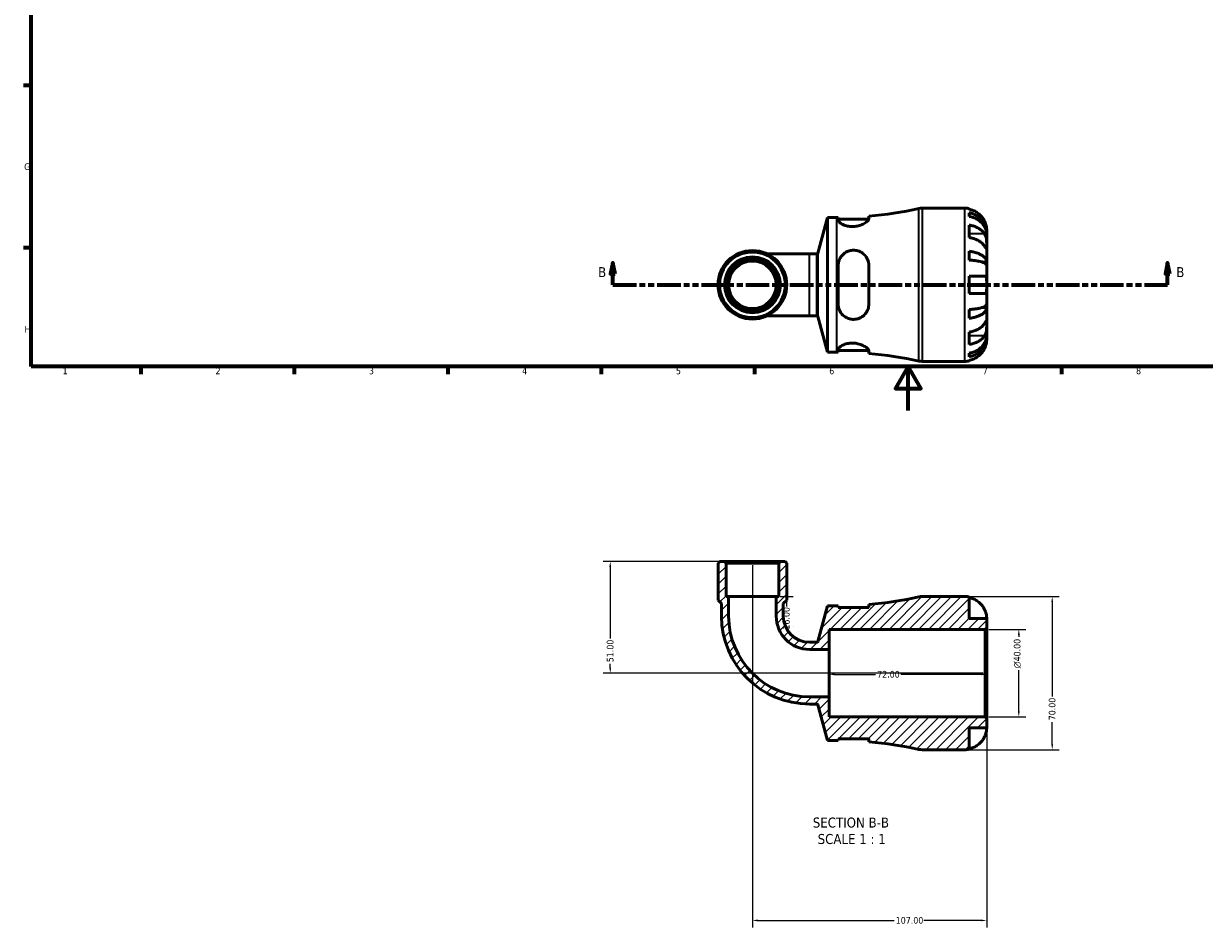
# Model space of a CAD drawing. Header units: millimetres. Extents: x 0 to 902, y -236 to 598.
# Tile 1 of 4: x 17 to 556, y -236 to 177. Entities that reach past the tile are written whole.
import ezdxf

# ---------------------------------------------------------------- set-up
doc = ezdxf.new("R2010")
doc.units = ezdxf.units.MM
doc.linetypes.add('DOUBLE_DASH_CHAIN', pattern=[1.2403, 0.6614, -0.0827, 0.1654, -0.0827, 0.1654, -0.0827])
for name, color, linetype, lineweight in [('Border (ANSI)', 7, 'Continuous', 70), ('Dimension (ANSI)', 7, 'Continuous', 25), ('Hatch (ANSI)', 7, 'Continuous', 18), ('Section Line (ANSI)', 7, 'DOUBLE_DASH_CHAIN', 70), ('Symbol (ANSI)', 7, 'Continuous', 25), ('Visible (ANSI)', 7, 'Continuous', 50), ('Visible Narrow (ANSI)', 7, 'Continuous', 35)]:
    doc.layers.add(name, color=color, linetype=linetype, lineweight=lineweight)
doc.styles.add('Label Text (ANSI)', font='tahoma.ttf')
doc.styles.add('Note Text (ANSI)', font='tahoma.ttf')
doc.dimstyles.new('Default - mm (ANSI)', dxfattribs={"dimtxt": 3.048, "dimasz": 2.5, "dimexe": 3.175, "dimexo": 1.6002, "dimgap": 0.8, "dimtad": 0, "dimtoh": 1, "dimrnd": 1e-08, "dimzin": 4, "dimdsep": 46, "dimtxsty": 'Note Text (ANSI)', "dimcen": 0.09, "dimdle": 10, "dimclrd": 256, "dimclre": 256, "dimclrt": 256, "dimadec": 1, "dimazin": 1, "dimtfac": 1, "dimtofl": 0, "dimtmove": 0, "dimatfit": 3, "dimfxl": 1, "dimtolj": 1, "dimtzin": 4, "dimlwd": -1, "dimlwe": -1, "dimarcsym": 0})

# ---------------------------------------------------------------- blocks, each defined once
blk = doc.blocks.new('Borders Default Border')
at = {"layer": 'Border (ANSI)'}
for p, q in [((20, 148.5), (16.55, 148.5)), ((20, 74.25), (16.55, 74.25)), ((70.08, 20), (70.08, 16.55)), ((140.17, 20), (140.17, 16.55)), ((210.25, 20), (210.25, 16.55)), ((280.33, 20), (280.33, 16.55)), ((350.42, 20), (350.42, 16.55)), ((490.58, 20), (490.58, 16.55))]:
    blk.add_line(p, q, dxfattribs=at)
at = {"layer": 'Border (ANSI)', "flags": 128}
for points in [[(20, 20), (20, 574), (821, 574), (821, 20), (20, 20)], [(420.5, 0), (420.5, 20), (414.73, 10), (426.27, 10), (420.5, 20)]]:
    blk.add_lwpolyline(points, dxfattribs=at)
at = {"layer": 'Border (ANSI)', "char_height": 3.05, "attachment_point": 7, "style": 'Note Text (ANSI)'}
for s, insert in [('G', (16.81, 109.79)), ('H', (16.97, 35.6)), ('1', (34.35, 16.55)), ('2', (104.2, 16.55)), ('3', (174.26, 16.49)), ('4', (244.23, 16.55)), ('5', (314.48, 16.49)), ('6', (384.49, 16.49)), ('7', (454.6, 16.55)), ('8', (524.63, 16.48))]:
    blk.add_mtext(s, dxfattribs=dict(at, insert=insert))
blk = doc.blocks.new('2dTransSection0')
at = {"layer": 'Section Line (ANSI)', "linetype": 'Continuous'}
for p, q in [((285.65, 67.4), (284.65, 62.4)), ((285.65, 62.4), (285.65, 67.4)), ((286.65, 62.4), (285.65, 67.4)), ((539.03, 67.4), (538.03, 62.4)), ((539.03, 62.4), (539.03, 67.4)), ((540.03, 62.4), (539.03, 67.4)), ((284.65, 62.4), (286.65, 62.4)), ((285.65, 57.4), (285.65, 62.4)), ((538.03, 62.4), (540.03, 62.4)), ((539.03, 57.4), (539.03, 62.4)), ((285.65, 57.4), (296.28, 57.4)), ((528.4, 57.4), (539.03, 57.4))]:
    blk.add_line(p, q, dxfattribs=at)
at = {"layer": 'Section Line (ANSI)', "linetype": 'DOUBLE_DASH_CHAIN', "ltscale": 16.309778}
blk.add_line((285.65, 57.4), (539.03, 57.4), dxfattribs=at)
at = {"layer": 'Section Line (ANSI)', "linetype": 'Continuous', "flags": 128}
for points in [[(286.65, 62.4), (285.65, 67.4), (284.65, 62.4), (286.65, 62.4)], [(540.03, 62.4), (539.03, 67.4), (538.03, 62.4), (540.03, 62.4)]]:
    blk.add_lwpolyline(points, dxfattribs=at)
at = {"layer": 'Section Line (ANSI)'}
for points in [[(286.65, 62.4), (285.65, 67.4), (284.65, 62.4), (286.65, 62.4)], [(540.03, 62.4), (539.03, 67.4), (538.03, 62.4), (540.03, 62.4)]]:
    blk.add_solid(points, dxfattribs=at)
at = {"layer": 'Section Line (ANSI)', "char_height": 4.57, "attachment_point": 7, "style": 'Label Text (ANSI)'}
for insert in [(278.91, 60.9), (542.99, 60.9)]:
    blk.add_mtext('B', dxfattribs=dict(at, insert=insert))
blk = doc.blocks.new('*D7')
at = {"layer": 'Defpoints', "color": 0, "transparency": 16777216}
for p in [(455.71, -100.04), (471.07, -100.04), (455.71, -140.04)]:
    blk.add_point(p, dxfattribs=at)
at = {"layer": 'Dimension (ANSI)', "transparency": 16777216}
for p, q in [((457.31, -100.04), (474.25, -100.04)), ((471.07, -102.54), (471.07, -103.49)), ((471.07, -137.54), (471.07, -118.63)), ((457.31, -140.04), (474.25, -140.04))]:
    blk.add_line(p, q, dxfattribs=at)
for points in [[(470.66, -102.54), (471.49, -102.54), (471.07, -100.04)], [(470.66, -137.54), (471.49, -137.54), (471.07, -140.04)]]:
    blk.add_solid(points, dxfattribs=at)
at = {"layer": 'Dimension (ANSI)', "transparency": 16777216, "insert": (468.78, -117.83), "char_height": 3.048, "attachment_point": 1, "rotation": 90, "style": 'Note Text (ANSI)'}
blk.add_mtext('\\A1;\\fAIGDT|b0|i0;\\H3.0480;\\ln\\fTahoma|b0|i0;\\H3.0480;40.00', dxfattribs=at)
blk = doc.blocks.new('*D8')
at = {"layer": 'Defpoints', "color": 0, "transparency": 16777216}
for p in [(384.41, -120.04), (384.41, -120.61), (456.41, -120.04)]:
    blk.add_point(p, dxfattribs=at)
at = {"layer": 'Dimension (ANSI)', "transparency": 16777216}
for p, q in [((386.91, -120.61), (405.58, -120.61)), ((453.91, -120.61), (417.23, -120.61))]:
    blk.add_line(p, q, dxfattribs=at)
for points in [[(386.91, -120.2), (386.91, -121.03), (384.41, -120.61)], [(453.91, -120.2), (453.91, -121.03), (456.41, -120.61)]]:
    blk.add_solid(points, dxfattribs=at)
at = {"layer": 'Dimension (ANSI)', "transparency": 16777216, "insert": (406.38, -119.03), "char_height": 3.048, "attachment_point": 1, "style": 'Note Text (ANSI)'}
blk.add_mtext('\\A1;72.00', dxfattribs=at)
blk = doc.blocks.new('*D9')
at = {"layer": 'Defpoints', "color": 0, "transparency": 16777216}
for p in [(336.65, -69.04), (284.47, -120.04), (456.41, -120.04)]:
    blk.add_point(p, dxfattribs=at)
at = {"layer": 'Dimension (ANSI)', "transparency": 16777216}
for p, q in [((335.05, -69.04), (281.3, -69.04)), ((284.47, -71.54), (284.47, -104.25)), ((284.47, -117.54), (284.47, -115.84)), ((454.8, -120.04), (281.3, -120.04))]:
    blk.add_line(p, q, dxfattribs=at)
for points in [[(284.06, -71.54), (284.89, -71.54), (284.47, -69.04)], [(284.06, -117.54), (284.89, -117.54), (284.47, -120.04)]]:
    blk.add_solid(points, dxfattribs=at)
at = {"layer": 'Dimension (ANSI)', "transparency": 16777216, "insert": (282.89, -115.04), "char_height": 3.048, "attachment_point": 1, "rotation": 90, "style": 'Note Text (ANSI)'}
blk.add_mtext('\\A1;51.00', dxfattribs=at)
blk = doc.blocks.new('*D10')
at = {"layer": 'Defpoints', "color": 0, "transparency": 16777216}
for p in [(349.41, -69.04), (456.41, -140.74), (456.41, -233.04)]:
    blk.add_point(p, dxfattribs=at)
at = {"layer": 'Dimension (ANSI)', "transparency": 16777216}
for p, q in [((349.41, -70.65), (349.41, -236.22)), ((456.41, -142.35), (456.41, -236.22)), ((351.91, -233.04), (414.07, -233.04)), ((453.91, -233.04), (427.74, -233.04))]:
    blk.add_line(p, q, dxfattribs=at)
for points in [[(351.91, -232.63), (351.91, -233.46), (349.41, -233.04)], [(453.91, -232.63), (453.91, -233.46), (456.41, -233.04)]]:
    blk.add_solid(points, dxfattribs=at)
at = {"layer": 'Dimension (ANSI)', "transparency": 16777216, "insert": (414.87, -231.46), "char_height": 3.048, "attachment_point": 1, "style": 'Note Text (ANSI)'}
blk.add_mtext('\\A1;107.00', dxfattribs=at)
blk = doc.blocks.new('*D11')
at = {"layer": 'Defpoints', "color": 0, "transparency": 16777216}
for p in [(349.41, -69.04), (360.26, -85.04), (364.92, -85.04)]:
    blk.add_point(p, dxfattribs=at)
at = {"layer": 'Dimension (ANSI)', "transparency": 16777216}
for p, q in [((364.92, -71.54), (364.92, -82.54)), ((361.86, -85.04), (368.09, -85.04)), ((364.92, -85.04), (364.92, -89.56))]:
    blk.add_line(p, q, dxfattribs=at)
for points in [[(364.5, -71.54), (365.34, -71.54), (364.92, -69.04)], [(364.5, -82.54), (365.34, -82.54), (364.92, -85.04)]]:
    blk.add_solid(points, dxfattribs=at)
at = {"layer": 'Dimension (ANSI)', "transparency": 16777216, "insert": (363.33, -100.15), "char_height": 3.048, "attachment_point": 1, "rotation": 90, "style": 'Note Text (ANSI)'}
blk.add_mtext('\\A1;16.00', dxfattribs=at)
blk = doc.blocks.new('*D12')
at = {"layer": 'Defpoints', "color": 0, "transparency": 16777216}
for p in [(446.41, -85.04), (446.41, -155.04), (486.33, -155.04)]:
    blk.add_point(p, dxfattribs=at)
at = {"layer": 'Dimension (ANSI)', "transparency": 16777216}
for p, q in [((448.01, -85.04), (489.51, -85.04)), ((486.33, -87.54), (486.33, -130.72)), ((486.33, -152.54), (486.33, -142.37)), ((448.01, -155.04), (489.51, -155.04))]:
    blk.add_line(p, q, dxfattribs=at)
for points in [[(485.92, -87.54), (486.75, -87.54), (486.33, -85.04)], [(485.92, -152.54), (486.75, -152.54), (486.33, -155.04)]]:
    blk.add_solid(points, dxfattribs=at)
at = {"layer": 'Dimension (ANSI)', "transparency": 16777216, "insert": (484.75, -141.57), "char_height": 3.048, "attachment_point": 1, "rotation": 90, "style": 'Note Text (ANSI)'}
blk.add_mtext('\\A1;70.00', dxfattribs=at)

msp = doc.modelspace()

# ---------------------------------------------------------------- hatches: boundary and pattern name
at = {"layer": 'Hatch (ANSI)'}
h = msp.add_hatch(dxfattribs=at)
h.set_pattern_fill('ANSI31', color=256, scale=25.4, style=0)
h.set_pattern_definition([(45, (0, 0), (-2.245064, 2.245064), [])])
edge = h.paths.add_edge_path()
edge.add_line((388.585, -150.045), (402.585, -150.045))
edge.add_line((402.585, -150.045), (402.585, -151.452))
edge.add_ellipse((388.005, -326.3), major_axis=(14.58, 174.849), ratio=1, start_angle=352.44922, end_angle=360, ccw=False)
edge.add_ellipse((426.928, -148.045), major_axis=(-1.493, -6.839), ratio=1, start_angle=0, end_angle=12.31744)
edge.add_line((426.928, -155.045), (446.405, -155.045))
edge.add_ellipse((446.405, -145.045), major_axis=(0, -10), ratio=1, start_angle=0, end_angle=11.53696)
edge.add_line((448.405, -154.843), (448.405, -145.045))
edge.add_line((448.405, -145.045), (456.405, -145.045))
edge.add_line((456.405, -145.045), (456.405, -140.745))
edge.add_line((456.405, -140.745), (455.705, -140.045))
edge.add_line((455.705, -140.045), (384.405, -140.045))
edge.add_line((384.405, -140.045), (384.405, -130.898))
edge.add_line((384.405, -130.898), (375.477, -130.898))
edge.add_ellipse((375.477, -93.973), major_axis=(0, -36.925), ratio=1, start_angle=270, end_angle=360, ccw=False)
edge.add_line((338.552, -93.973), (338.552, -85.045))
edge.add_line((338.552, -85.045), (337.347, -85.045))
edge.add_line((337.347, -85.045), (337.347, -69.745))
edge.add_line((337.347, -69.745), (336.647, -69.045))
edge.add_line((336.647, -69.045), (334.429, -69.045))
edge.add_line((334.429, -69.045), (333.729, -69.745))
edge.add_line((333.729, -69.745), (333.729, -86.645))
edge.add_line((333.729, -86.645), (335.297, -88.213))
edge.add_line((335.297, -88.213), (335.297, -93.973))
edge.add_ellipse((375.477, -93.973), major_axis=(-40.18, 0), ratio=1, start_angle=0, end_angle=90)
edge.add_line((375.477, -134.153), (378.783, -134.153))
edge.add_ellipse((378.783, -134.713), major_axis=(0, 0.56), ratio=1, start_angle=285, end_angle=360, ccw=False)
edge.add_line((379.324, -134.568), (383.685, -150.845))
edge.add_line((383.685, -150.845), (388.005, -150.845))
edge.add_ellipse((388.005, -326.3), major_axis=(0, 175.455), ratio=1, start_angle=359.8106, end_angle=360, ccw=False)
edge.add_line((388.585, -150.846), (388.585, -150.045))
edge = h.paths.add_edge_path()
edge.add_line((402.585, -90.045), (388.585, -90.045))
edge.add_line((388.585, -90.045), (388.585, -89.244))
edge.add_ellipse((388.005, 86.211), major_axis=(0.58, -175.454), ratio=1, start_angle=359.8106, end_angle=360, ccw=False)
edge.add_line((388.005, -89.245), (383.685, -89.245))
edge.add_line((383.685, -89.245), (379.324, -105.521))
edge.add_ellipse((378.783, -105.376), major_axis=(0.541, -0.145), ratio=1, start_angle=285, end_angle=360, ccw=False)
edge.add_line((378.783, -105.936), (375.477, -105.936))
edge.add_ellipse((375.477, -93.973), major_axis=(0, -11.964), ratio=1, start_angle=270, end_angle=360, ccw=False)
edge.add_line((363.514, -93.973), (363.514, -88.213))
edge.add_line((363.514, -88.213), (365.081, -86.645))
edge.add_line((365.081, -86.645), (365.081, -69.745))
edge.add_line((365.081, -69.745), (364.381, -69.045))
edge.add_line((364.381, -69.045), (362.164, -69.045))
edge.add_line((362.164, -69.045), (361.464, -69.745))
edge.add_line((361.464, -69.745), (361.464, -85.045))
edge.add_line((361.464, -85.045), (360.258, -85.045))
edge.add_line((360.258, -85.045), (360.258, -93.973))
edge.add_ellipse((375.477, -93.973), major_axis=(-15.219, 0), ratio=1, start_angle=0, end_angle=90)
edge.add_line((375.477, -109.192), (384.405, -109.192))
edge.add_line((384.405, -109.192), (384.405, -100.045))
edge.add_line((384.405, -100.045), (455.705, -100.045))
edge.add_line((455.705, -100.045), (456.405, -99.345))
edge.add_line((456.405, -99.345), (456.405, -95.045))
edge.add_line((456.405, -95.045), (448.405, -95.045))
edge.add_line((448.405, -95.045), (448.405, -85.247))
edge.add_ellipse((446.405, -95.045), major_axis=(2, 9.798), ratio=1, start_angle=0, end_angle=11.53696)
edge.add_line((446.405, -85.045), (426.928, -85.045))
edge.add_ellipse((426.928, -92.045), major_axis=(0, 7), ratio=1, start_angle=0, end_angle=12.31744)
edge.add_ellipse((388.005, 86.211), major_axis=(37.43, -171.417), ratio=1, start_angle=352.44922, end_angle=360, ccw=False)
edge.add_line((402.585, -88.638), (402.585, -90.045))

# ---------------------------------------------------------------- linework, layer by layer
at = {"layer": 'Visible (ANSI)'}
for p, q in [((426.928, 92.401), (446.405, 92.401)), ((448.405, 92.199), (448.405, 91.968)), ((379.324, 71.924), (383.685, 88.201)), ((383.685, 26.601), (383.685, 88.201)), ((383.685, 88.201), (388.005, 88.201)), ((388.585, 88.202), (388.585, 86.918)), ((388.585, 87.401), (402.568, 87.401)), ((402.585, 87.55), (402.585, 88.808)), ((448.405, 90.318), (448.405, 88.657)), ((448.405, 84.672), (448.405, 79.015)), ((456.405, 80.792), (456.405, 82.401)), ((456.405, 80.792), (456.38, 80.792)), ((456.405, 80.18), (456.405, 80.792)), ((456.405, 75.079), (456.405, 80.18)), ((375.477, 71.509), (356.238, 71.509)), ((375.477, 71.509), (378.783, 71.509)), ((448.405, 72.696), (448.405, 68.687)), ((456.405, 67.702), (456.405, 75.079)), ((388.585, 66.201), (388.585, 48.601)), ((402.585, 48.601), (402.585, 66.201)), ((456.405, 67.702), (454.496, 67.702)), ((456.405, 66.224), (456.405, 67.702)), ((456.405, 57.401), (456.405, 66.224)), ((448.405, 61.401), (448.405, 53.401)), ((456.405, 48.578), (456.405, 57.401)), ((456.405, 47.1), (456.405, 48.578)), ((356.238, 43.293), (375.477, 43.293)), ((375.477, 43.293), (378.783, 43.293)), ((448.405, 46.114), (448.405, 42.106)), ((456.405, 47.1), (454.496, 47.1)), ((456.405, 39.723), (456.405, 47.1)), ((379.324, 42.877), (383.685, 26.601)), ((456.405, 34.622), (456.405, 39.723)), ((448.405, 35.787), (448.405, 30.13)), ((456.405, 34.01), (456.38, 34.01)), ((456.405, 34.01), (456.405, 34.622)), ((456.405, 32.401), (456.405, 34.01)), ((388.585, 27.884), (388.585, 26.6)), ((388.585, 27.401), (402.568, 27.401)), ((402.585, 25.994), (402.585, 27.252)), ((383.685, 26.601), (388.005, 26.601)), ((426.928, 22.401), (446.405, 22.401)), ((448.405, 26.145), (448.405, 24.484)), ((448.405, 22.834), (448.405, 22.603)), ((334.429, -69.045), (333.729, -69.745)), ((333.729, -69.745), (333.729, -86.645)), ((336.647, -69.045), (334.429, -69.045)), ((337.347, -69.745), (336.647, -69.045)), ((362.164, -69.045), (336.647, -69.045)), ((337.347, -85.045), (337.347, -69.745)), ((337.347, -69.745), (361.464, -69.745)), ((362.164, -69.045), (361.464, -69.745)), ((361.464, -69.745), (361.464, -85.045)), ((364.381, -69.045), (362.164, -69.045)), ((365.081, -69.745), (364.381, -69.045)), ((365.081, -86.645), (365.081, -69.745)), ((338.552, -85.045), (337.347, -85.045)), ((338.552, -93.973), (338.552, -85.045)), ((360.258, -85.045), (338.552, -85.045)), ((361.464, -85.045), (360.258, -85.045)), ((360.258, -85.045), (360.258, -93.973)), ((446.405, -85.045), (426.928, -85.045)), ((448.405, -95.045), (448.405, -85.247)), ((333.729, -86.645), (335.297, -88.213)), ((335.297, -88.213), (335.297, -93.973)), ((363.514, -88.213), (365.081, -86.645)), ((363.514, -93.973), (363.514, -88.213)), ((383.685, -89.245), (379.324, -105.521)), ((388.005, -89.245), (383.685, -89.245)), ((388.585, -90.045), (388.585, -89.244)), ((402.585, -90.045), (388.585, -90.045)), ((402.585, -88.638), (402.585, -90.045)), ((456.405, -95.045), (448.405, -95.045)), ((456.405, -99.345), (456.405, -95.045)), ((384.405, -109.192), (384.405, -100.045)), ((384.405, -100.045), (455.705, -100.045)), ((455.705, -100.045), (456.405, -99.345)), ((455.705, -100.045), (455.705, -140.045)), ((456.405, -140.745), (456.405, -99.345)), ((378.783, -105.936), (375.477, -105.936)), ((375.477, -109.192), (384.405, -109.192)), ((384.405, -130.898), (384.405, -109.192)), ((384.405, -130.898), (375.477, -130.898)), ((375.477, -134.153), (378.783, -134.153)), ((379.324, -134.568), (383.685, -150.845)), ((384.405, -140.045), (384.405, -130.898)), ((455.705, -140.045), (384.405, -140.045)), ((456.405, -140.745), (455.705, -140.045)), ((448.405, -154.843), (448.405, -145.045)), ((448.405, -145.045), (456.405, -145.045)), ((456.405, -145.045), (456.405, -140.745)), ((383.685, -150.845), (388.005, -150.845)), ((388.585, -150.045), (402.585, -150.045)), ((388.585, -150.846), (388.585, -150.045)), ((402.585, -150.045), (402.585, -151.452)), ((426.928, -155.045), (446.405, -155.045))]:
    msp.add_line(p, q, dxfattribs=at)
for radius in [15.676, 14.976, 12.758, 12.059, 10.853]:
    msp.add_circle((349.405, 57.401), radius, dxfattribs=at)
for centre, radius, start, end in [((388.005, 263.656), 175.455, 274.76666, 282.31744), ((426.928, 85.401), 7, 90, 102.31744), ((446.405, 82.401), 10, 78.46304, 90), ((388.005, 263.656), 175.455, 270, 270.1894), ((378.783, 72.069), 0.56, 270, 345), ((378.783, 42.733), 0.56, 15, 90), ((388.005, -148.854), 175.455, 89.8106, 90), ((388.005, -148.854), 175.455, 77.68256, 85.23334), ((426.928, 29.401), 7, 257.68256, 270), ((446.405, 32.401), 10, 270, 281.53696), ((388.005, 86.211), 175.455, 274.76666, 282.31744), ((426.928, -92.045), 7, 90, 102.31744), ((446.405, -95.045), 10, 78.46304, 90), ((388.005, 86.211), 175.455, 270, 270.1894), ((375.477, -93.973), 40.18, 180, 270), ((375.477, -93.973), 36.925, 180, 270), ((375.477, -93.973), 15.219, 180, 270), ((375.477, -93.973), 11.964, 180, 270), ((378.783, -105.376), 0.56, 270, 345), ((378.783, -134.713), 0.56, 15, 90), ((388.005, -326.3), 175.455, 89.8106, 90), ((388.005, -326.3), 175.455, 77.68256, 85.23334), ((426.928, -148.045), 7, 257.68256, 270), ((446.405, -145.045), 10, 270, 281.53696)]:
    msp.add_arc(centre, radius, start, end, dxfattribs=at)
for points, knots in [([(455.445, 86.401), (455.24, 86.839), (454.992, 87.284), (454.336, 88.27), (453.902, 88.794), (453.028, 89.672), (452.509, 90.107), (451.39, 90.857), (450.791, 91.173), (449.668, 91.64), (449.044, 91.837), (448.405, 91.968)], [4.90264375, 4.90264375, 4.90264375, 4.90264375, 5.04224508, 5.04224508, 5.22854914, 5.22854914, 5.41380406, 5.41380406, 5.59905898, 5.59905898, 5.77859995, 5.77859995, 5.77859995, 5.77859995]), ([(402.585, 87.55), (402.585, 87.44), (402.555, 87.32), (402.364, 86.911), (402.093, 86.593), (401.262, 85.891), (400.668, 85.503), (399.292, 84.833), (398.53, 84.546), (397.067, 84.187), (396.408, 84.082), (395.102, 83.998), (394.474, 84.013), (393.135, 84.16), (392.452, 84.311), (391.042, 84.762), (390.369, 85.086), (389.295, 85.776), (388.91, 86.143), (388.631, 86.632), (388.585, 86.781), (388.585, 86.918)], [-2.4465207, -2.4465207, -2.4465207, -2.4465207, -2.3280071, -2.3280071, -2.0681704, -2.0681704, -1.7728696, -1.7728696, -1.5020221, -1.5020221, -1.298599, -1.298599, -1.1081368, -1.1081368, -0.8804626, -0.8804626, -0.5878316, -0.5878316, -0.2799184, -0.2799184, -0.1348881, -0.1348881, -0.1348881, -0.1348881]), ([(448.405, 90.318), (449.046, 90.191), (449.673, 89.999), (450.797, 89.548), (451.396, 89.243), (452.515, 88.518), (453.034, 88.098), (453.908, 87.251), (454.342, 86.746), (455.09, 85.659), (455.405, 85.076), (455.878, 83.967), (456.081, 83.337), (456.344, 82.051), (456.405, 81.394), (456.405, 80.792)], [0.1897184, 0.1897184, 0.1897184, 0.1897184, 0.3698032, 0.3698032, 0.5549844, 0.5549844, 0.7401655, 0.7401655, 0.9258164, 0.9258164, 1.1114673, 1.1114673, 1.2978252, 1.2978252, 1.484183, 1.484183, 1.484183, 1.484183]), ([(456.405, 80.18), (456.405, 80.715), (456.344, 81.3), (456.081, 82.445), (455.878, 83.005), (455.405, 83.993), (455.09, 84.511), (454.342, 85.478), (453.908, 85.928), (453.034, 86.682), (452.515, 87.056), (451.396, 87.701), (450.797, 87.972), (449.673, 88.374), (449.046, 88.544), (448.405, 88.657)], [4.4593823, 4.4593823, 4.4593823, 4.4593823, 4.6457401, 4.6457401, 4.832098, 4.832098, 5.0177489, 5.0177489, 5.2033998, 5.2033998, 5.388581, 5.388581, 5.5737621, 5.5737621, 5.753847, 5.753847, 5.753847, 5.753847]), ([(456.405, 82.401), (456.405, 82.401), (456.405, 82.444), (456.402, 82.621), (456.399, 82.763), (456.367, 83.211), (456.329, 83.555), (456.199, 84.231), (456.13, 84.523), (455.973, 85.062), (455.895, 85.3), (455.715, 85.786), (455.613, 86.034), (455.483, 86.319), (455.465, 86.36), (455.445, 86.401)], [-2.77804136, -2.77804136, -2.77804136, -2.77804136, -2.67672151, -2.67672151, -2.56558131, -2.56558131, -2.40960112, -2.40960112, -2.30519389, -2.30519389, -2.22617552, -2.22617552, -2.14450488, -2.14450488, -2.1308178, -2.1308178, -2.1308178, -2.1308178]), ([(448.405, 84.672), (449.044, 84.579), (449.668, 84.44), (450.791, 84.11), (451.39, 83.887), (452.509, 83.356), (453.028, 83.049), (453.902, 82.428), (454.336, 82.057), (454.992, 81.36), (455.24, 81.045), (455.445, 80.735)], [0.18972425, 0.18972425, 0.18972425, 0.18972425, 0.36926522, 0.36926522, 0.55452014, 0.55452014, 0.73977506, 0.73977506, 0.92607912, 0.92607912, 1.06568045, 1.06568045, 1.06568045, 1.06568045]), ([(455.445, 75.079), (455.24, 75.389), (454.992, 75.703), (454.336, 76.401), (453.902, 76.771), (453.028, 77.392), (452.509, 77.699), (451.39, 78.23), (450.791, 78.453), (449.668, 78.783), (449.044, 78.922), (448.405, 79.015)], [4.90264375, 4.90264375, 4.90264375, 4.90264375, 5.04224508, 5.04224508, 5.22854914, 5.22854914, 5.41380406, 5.41380406, 5.59905898, 5.59905898, 5.77859995, 5.77859995, 5.77859995, 5.77859995]), ([(455.445, 80.735), (455.504, 80.648), (455.56, 80.555), (455.721, 80.261), (455.818, 80.046), (455.994, 79.572), (456.07, 79.312), (456.222, 78.657), (456.283, 78.256), (456.373, 77.348), (456.391, 76.851), (456.407, 75.897), (456.405, 75.453), (456.405, 75.079)], [-0.64434498, -0.64434498, -0.64434498, -0.64434498, -0.60308586, -0.60308586, -0.52007987, -0.52007987, -0.43273909, -0.43273909, -0.31000661, -0.31000661, -0.15868997, -0.15868997, 0, 0, 0, 0]), ([(388.585, 66.201), (388.585, 66.559), (388.612, 66.914), (388.794, 68.096), (389.069, 68.89), (389.897, 70.371), (390.46, 71.05), (391.757, 72.116), (392.466, 72.522), (393.851, 73.013), (394.489, 73.145), (395.784, 73.228), (396.422, 73.18), (397.82, 72.882), (398.547, 72.589), (400.044, 71.686), (400.76, 71.012), (401.852, 69.457), (402.237, 68.581), (402.534, 67.173), (402.585, 66.689), (402.585, 66.201)], [-2.429906, -2.429906, -2.429906, -2.429906, -2.317535, -2.317535, -2.0520296, -2.0520296, -1.7742187, -1.7742187, -1.5229028, -1.5229028, -1.3264162, -1.3264162, -1.1326069, -1.1326069, -0.8897659, -0.8897659, -0.5772604, -0.5772604, -0.2725661, -0.2725661, -0.1192135, -0.1192135, -0.1192135, -0.1192135]), ([(448.405, 72.696), (449.046, 72.629), (449.673, 72.529), (450.797, 72.292), (451.396, 72.132), (452.515, 71.752), (453.034, 71.532), (453.908, 71.088), (454.342, 70.823), (455.09, 70.253), (455.405, 69.948), (455.878, 69.366), (456.081, 69.036), (456.344, 68.362), (456.405, 68.018), (456.405, 67.702)], [0.1897184, 0.1897184, 0.1897184, 0.1897184, 0.3698032, 0.3698032, 0.5549844, 0.5549844, 0.7401655, 0.7401655, 0.9258164, 0.9258164, 1.1114673, 1.1114673, 1.2978252, 1.2978252, 1.484183, 1.484183, 1.484183, 1.484183]), ([(456.405, 75.079), (456.405, 74.869), (456.405, 74.684), (456.404, 74.357), (456.401, 74.22), (456.383, 73.979), (456.363, 73.908), (456.276, 73.906), (456.212, 73.968), (456.056, 74.171), (455.979, 74.28), (455.801, 74.542), (455.702, 74.691), (455.545, 74.928), (455.496, 75.002), (455.445, 75.079)], [0, 0, 0, 0, 0.08884908, 0.08884908, 0.18379648, 0.18379648, 0.31419699, 0.31419699, 0.43784665, 0.43784665, 0.52411276, 0.52411276, 0.60765264, 0.60765264, 0.6434969, 0.6434969, 0.6434969, 0.6434969]), ([(456.405, 66.224), (456.405, 66.38), (456.344, 66.549), (456.081, 66.882), (455.878, 67.045), (455.405, 67.332), (455.09, 67.483), (454.342, 67.764), (453.908, 67.894), (453.034, 68.113), (452.515, 68.222), (451.396, 68.41), (450.797, 68.488), (449.673, 68.605), (449.046, 68.655), (448.405, 68.687)], [4.4593823, 4.4593823, 4.4593823, 4.4593823, 4.6457401, 4.6457401, 4.832098, 4.832098, 5.0177489, 5.0177489, 5.2033998, 5.2033998, 5.388581, 5.388581, 5.5737621, 5.5737621, 5.753847, 5.753847, 5.753847, 5.753847]), ([(448.405, 61.401), (449.044, 61.401), (449.668, 61.401), (450.791, 61.401), (451.39, 61.401), (452.509, 61.401), (453.028, 61.401), (453.902, 61.401), (454.336, 61.401), (454.992, 61.401), (455.24, 61.401), (455.445, 61.401)], [0.18972425, 0.18972425, 0.18972425, 0.18972425, 0.36926522, 0.36926522, 0.55452014, 0.55452014, 0.73977506, 0.73977506, 0.92607912, 0.92607912, 1.06568045, 1.06568045, 1.06568045, 1.06568045]), ([(455.445, 61.401), (455.538, 61.401), (455.626, 61.386), (455.781, 61.327), (455.85, 61.285), (455.99, 61.159), (456.057, 61.068), (456.215, 60.756), (456.282, 60.493), (456.373, 59.817), (456.391, 59.399), (456.407, 58.453), (456.405, 57.93), (456.405, 57.401)], [-0.64798358, -0.64798358, -0.64798358, -0.64798358, -0.58129223, -0.58129223, -0.51957432, -0.51957432, -0.44316993, -0.44316993, -0.3085364, -0.3085364, -0.15881239, -0.15881239, 0, 0, 0, 0]), ([(456.405, 57.401), (456.405, 57.025), (456.406, 56.651), (456.401, 55.882), (456.395, 55.494), (456.352, 54.805), (456.317, 54.507), (456.205, 54.037), (456.134, 53.859), (455.983, 53.638), (455.917, 53.57), (455.776, 53.472), (455.703, 53.44), (455.567, 53.408), (455.507, 53.401), (455.445, 53.401)], [0, 0, 0, 0, 0.11274969, 0.11274969, 0.24046199, 0.24046199, 0.3630761, 0.3630761, 0.46982648, 0.46982648, 0.53680834, 0.53680834, 0.59738122, 0.59738122, 0.64072731, 0.64072731, 0.64072731, 0.64072731]), ([(402.585, 48.601), (402.585, 48.223), (402.555, 47.849), (402.364, 46.671), (402.093, 45.902), (401.262, 44.406), (400.668, 43.701), (399.292, 42.603), (398.53, 42.191), (397.067, 41.728), (396.408, 41.617), (395.102, 41.589), (394.474, 41.661), (393.135, 42.001), (392.452, 42.299), (391.042, 43.193), (390.369, 43.843), (389.295, 45.382), (388.91, 46.28), (388.631, 47.682), (388.585, 48.14), (388.585, 48.601)], [-2.4465207, -2.4465207, -2.4465207, -2.4465207, -2.3280071, -2.3280071, -2.0681704, -2.0681704, -1.7728696, -1.7728696, -1.5020221, -1.5020221, -1.298599, -1.298599, -1.1081368, -1.1081368, -0.8804626, -0.8804626, -0.5878316, -0.5878316, -0.2799184, -0.2799184, -0.1348881, -0.1348881, -0.1348881, -0.1348881]), ([(455.445, 53.401), (455.24, 53.401), (454.992, 53.401), (454.336, 53.401), (453.902, 53.401), (453.028, 53.401), (452.509, 53.401), (451.39, 53.401), (450.791, 53.401), (449.668, 53.401), (449.044, 53.401), (448.405, 53.401)], [4.90264375, 4.90264375, 4.90264375, 4.90264375, 5.04224508, 5.04224508, 5.22854914, 5.22854914, 5.41380406, 5.41380406, 5.59905898, 5.59905898, 5.77859995, 5.77859995, 5.77859995, 5.77859995]), ([(448.405, 46.114), (449.046, 46.147), (449.673, 46.197), (450.797, 46.314), (451.396, 46.392), (452.515, 46.58), (453.034, 46.689), (453.908, 46.908), (454.342, 47.038), (455.09, 47.319), (455.405, 47.47), (455.878, 47.757), (456.081, 47.92), (456.344, 48.252), (456.405, 48.422), (456.405, 48.578)], [0.1897184, 0.1897184, 0.1897184, 0.1897184, 0.3698032, 0.3698032, 0.5549844, 0.5549844, 0.7401655, 0.7401655, 0.9258164, 0.9258164, 1.1114673, 1.1114673, 1.2978252, 1.2978252, 1.484183, 1.484183, 1.484183, 1.484183]), ([(456.405, 47.1), (456.405, 46.784), (456.344, 46.44), (456.081, 45.766), (455.878, 45.435), (455.405, 44.854), (455.09, 44.549), (454.342, 43.979), (453.908, 43.714), (453.034, 43.27), (452.515, 43.05), (451.396, 42.669), (450.797, 42.51), (449.673, 42.273), (449.046, 42.173), (448.405, 42.106)], [4.4593823, 4.4593823, 4.4593823, 4.4593823, 4.6457401, 4.6457401, 4.832098, 4.832098, 5.0177489, 5.0177489, 5.2033998, 5.2033998, 5.388581, 5.388581, 5.5737621, 5.5737621, 5.753847, 5.753847, 5.753847, 5.753847]), ([(448.405, 35.787), (449.044, 35.879), (449.668, 36.019), (450.791, 36.349), (451.39, 36.572), (452.509, 37.103), (453.028, 37.41), (453.902, 38.031), (454.336, 38.401), (454.992, 39.099), (455.24, 39.413), (455.445, 39.723)], [0.18972425, 0.18972425, 0.18972425, 0.18972425, 0.36926522, 0.36926522, 0.55452014, 0.55452014, 0.73977506, 0.73977506, 0.92607912, 0.92607912, 1.06568045, 1.06568045, 1.06568045, 1.06568045]), ([(455.445, 39.723), (455.504, 39.811), (455.56, 39.896), (455.721, 40.139), (455.818, 40.285), (455.994, 40.543), (456.07, 40.651), (456.222, 40.844), (456.283, 40.9), (456.373, 40.887), (456.391, 40.786), (456.407, 40.393), (456.405, 40.097), (456.405, 39.723)], [-0.64434498, -0.64434498, -0.64434498, -0.64434498, -0.60308586, -0.60308586, -0.52007987, -0.52007987, -0.43273909, -0.43273909, -0.31000661, -0.31000661, -0.15868997, -0.15868997, 0, 0, 0, 0]), ([(456.405, 39.723), (456.405, 39.514), (456.405, 39.282), (456.404, 38.764), (456.401, 38.477), (456.383, 37.767), (456.363, 37.336), (456.276, 36.494), (456.212, 36.091), (456.056, 35.44), (455.979, 35.185), (455.801, 34.716), (455.702, 34.502), (455.545, 34.223), (455.496, 34.143), (455.445, 34.066)], [0, 0, 0, 0, 0.08884908, 0.08884908, 0.18379648, 0.18379648, 0.31419699, 0.31419699, 0.43784665, 0.43784665, 0.52411276, 0.52411276, 0.60765264, 0.60765264, 0.6434969, 0.6434969, 0.6434969, 0.6434969]), ([(448.405, 26.145), (449.046, 26.258), (449.673, 26.428), (450.797, 26.83), (451.396, 27.101), (452.515, 27.746), (453.034, 28.12), (453.908, 28.874), (454.342, 29.324), (455.09, 30.291), (455.405, 30.809), (455.878, 31.797), (456.081, 32.357), (456.344, 33.502), (456.405, 34.087), (456.405, 34.622)], [0.1897184, 0.1897184, 0.1897184, 0.1897184, 0.3698032, 0.3698032, 0.5549844, 0.5549844, 0.7401655, 0.7401655, 0.9258164, 0.9258164, 1.1114673, 1.1114673, 1.2978252, 1.2978252, 1.484183, 1.484183, 1.484183, 1.484183]), ([(455.445, 34.066), (455.24, 33.756), (454.992, 33.442), (454.336, 32.744), (453.902, 32.374), (453.028, 31.753), (452.509, 31.446), (451.39, 30.915), (450.791, 30.692), (449.668, 30.362), (449.044, 30.223), (448.405, 30.13)], [4.90264375, 4.90264375, 4.90264375, 4.90264375, 5.04224508, 5.04224508, 5.22854914, 5.22854914, 5.41380406, 5.41380406, 5.59905898, 5.59905898, 5.77859995, 5.77859995, 5.77859995, 5.77859995]), ([(456.405, 34.01), (456.405, 33.408), (456.344, 32.751), (456.081, 31.465), (455.878, 30.835), (455.405, 29.726), (455.09, 29.143), (454.342, 28.056), (453.908, 27.551), (453.034, 26.704), (452.515, 26.284), (451.396, 25.559), (450.797, 25.254), (449.673, 24.803), (449.046, 24.611), (448.405, 24.484)], [4.4593823, 4.4593823, 4.4593823, 4.4593823, 4.6457401, 4.6457401, 4.832098, 4.832098, 5.0177489, 5.0177489, 5.2033998, 5.2033998, 5.388581, 5.388581, 5.5737621, 5.5737621, 5.753847, 5.753847, 5.753847, 5.753847]), ([(455.445, 28.401), (455.514, 28.548), (455.58, 28.695), (455.74, 29.081), (455.83, 29.318), (455.996, 29.809), (456.069, 30.06), (456.221, 30.658), (456.283, 30.987), (456.373, 31.622), (456.391, 31.9), (456.407, 32.296), (456.405, 32.401), (456.405, 32.401)], [-0.64008532, -0.64008532, -0.64008532, -0.64008532, -0.59222185, -0.59222185, -0.51595037, -0.51595037, -0.43235608, -0.43235608, -0.30863031, -0.30863031, -0.15844955, -0.15844955, 0, 0, 0, 0]), ([(388.585, 27.884), (388.585, 27.99), (388.612, 28.104), (388.794, 28.502), (389.069, 28.81), (389.897, 29.442), (390.46, 29.766), (391.757, 30.293), (392.466, 30.503), (393.851, 30.738), (394.489, 30.791), (395.784, 30.779), (396.422, 30.715), (397.82, 30.458), (398.547, 30.24), (400.044, 29.644), (400.76, 29.242), (401.852, 28.453), (402.237, 28.065), (402.534, 27.553), (402.585, 27.395), (402.585, 27.252)], [-2.429906, -2.429906, -2.429906, -2.429906, -2.317535, -2.317535, -2.0520296, -2.0520296, -1.7742187, -1.7742187, -1.5229028, -1.5229028, -1.3264162, -1.3264162, -1.1326069, -1.1326069, -0.8897659, -0.8897659, -0.5772604, -0.5772604, -0.2725661, -0.2725661, -0.1192135, -0.1192135, -0.1192135, -0.1192135]), ([(448.405, 22.834), (449.044, 22.965), (449.668, 23.162), (450.791, 23.629), (451.39, 23.944), (452.509, 24.695), (453.028, 25.13), (453.902, 26.007), (454.336, 26.531), (454.992, 27.518), (455.24, 27.963), (455.445, 28.401)], [0.18972425, 0.18972425, 0.18972425, 0.18972425, 0.36926522, 0.36926522, 0.55452014, 0.55452014, 0.73977506, 0.73977506, 0.92607912, 0.92607912, 1.06568045, 1.06568045, 1.06568045, 1.06568045]), ([(448.405, -85.478), (449.044, -85.609), (449.668, -85.806), (450.791, -86.273), (451.39, -86.588), (452.509, -87.339), (453.028, -87.774), (453.902, -88.651), (454.336, -89.175), (454.992, -90.162), (455.24, -90.607), (455.445, -91.045)], [0.18972425, 0.18972425, 0.18972425, 0.18972425, 0.36926522, 0.36926522, 0.55452014, 0.55452014, 0.73977506, 0.73977506, 0.92607912, 0.92607912, 1.06568045, 1.06568045, 1.06568045, 1.06568045]), ([(455.445, -91.045), (455.538, -91.243), (455.626, -91.445), (455.781, -91.834), (455.85, -92.021), (455.99, -92.436), (456.057, -92.662), (456.215, -93.266), (456.282, -93.621), (456.373, -94.271), (456.391, -94.546), (456.407, -94.94), (456.405, -95.045), (456.405, -95.045)], [-0.64798358, -0.64798358, -0.64798358, -0.64798358, -0.58129223, -0.58129223, -0.51957432, -0.51957432, -0.44316993, -0.44316993, -0.3085364, -0.3085364, -0.15881239, -0.15881239, 0, 0, 0, 0]), ([(456.405, -145.045), (456.405, -145.045), (456.405, -145.088), (456.402, -145.265), (456.399, -145.407), (456.367, -145.855), (456.329, -146.199), (456.199, -146.875), (456.13, -147.167), (455.973, -147.706), (455.895, -147.944), (455.715, -148.43), (455.613, -148.678), (455.483, -148.963), (455.465, -149.004), (455.445, -149.045)], [-2.77804136, -2.77804136, -2.77804136, -2.77804136, -2.67672151, -2.67672151, -2.56558131, -2.56558131, -2.40960112, -2.40960112, -2.30519389, -2.30519389, -2.22617552, -2.22617552, -2.14450488, -2.14450488, -2.1308178, -2.1308178, -2.1308178, -2.1308178]), ([(455.445, -149.045), (455.24, -149.483), (454.992, -149.928), (454.336, -150.914), (453.902, -151.438), (453.028, -152.316), (452.509, -152.751), (451.39, -153.501), (450.791, -153.817), (449.668, -154.284), (449.044, -154.481), (448.405, -154.612)], [4.90264375, 4.90264375, 4.90264375, 4.90264375, 5.04224508, 5.04224508, 5.22854914, 5.22854914, 5.41380406, 5.41380406, 5.59905898, 5.59905898, 5.77859995, 5.77859995, 5.77859995, 5.77859995])]:
    msp.add_open_spline(points, degree=3, knots=knots, dxfattribs=at)
for points in [[(402.568, -90.045), (402.579, -89.994), (402.585, -89.944), (402.585, -89.896)], [(402.585, -150.194), (402.585, -150.146), (402.579, -150.096), (402.568, -150.045)]]:
    msp.add_open_spline(points, degree=3, dxfattribs=at)
at = {"layer": 'Visible Narrow (ANSI)'}
for p, q in [((425.435, 22.991), (425.435, 91.811)), ((426.928, 91.97), (426.928, 22.832)), ((446.405, 22.832), (446.405, 91.97)), ((388.005, 26.98), (388.005, 87.822)), ((455.093, 80.735), (448.757, 80.735)), ((375.477, 43.466), (375.477, 71.336)), ((378.783, 43.466), (378.783, 71.336)), ((379.324, 71.746), (379.324, 43.056)), ((455.093, 34.066), (448.757, 34.066))]:
    msp.add_line(p, q, dxfattribs=at)

# ---------------------------------------------------------------- block references
msp.add_blockref('Borders Default Border', (0, 0))
at = {"layer": 'Section Line (ANSI)'}
msp.add_blockref('2dTransSection0', (0, 0), dxfattribs=at)

# ---------------------------------------------------------------- texts
at = {"layer": 'Symbol (ANSI)', "char_height": 4.572, "attachment_point": 7, "style": 'Label Text (ANSI)'}
for s, insert in [('SECTION B-B', (376.975, -190.687)), ('SCALE 1 : 1', (379.198, -198.2))]:
    msp.add_mtext(s, dxfattribs=dict(at, insert=insert))

# ---------------------------------------------------------------- dimensions: what is measured, and where the dimension line sits
at = {"layer": 'Dimension (ANSI)'}
for base, p1, p2, angle, override, picture, middle in [((284.472, -120.045), (336.647, -69.045), (456.405, -120.045), 90, {"dimtoh": 0, "dimdec": 2, "dimtp": 0, "dimtm": 0, "dimtdec": 2, "dimatfit": 1}, '*D9', (284.472, -110.045)), ((456.405, -233.045), (349.405, -69.045), (456.405, -140.745), 180, {"dimtoh": 0, "dimdec": 2, "dimtp": 0, "dimtm": 0, "dimtdec": 2, "dimatfit": 1}, '*D10', (420.905, -233.045)), ((364.919, -85.045), (349.405, -69.045), (360.258, -85.045), 270, {"dimtoh": 0, "dimdec": 2, "dimse1": 1, "dimtp": 0, "dimtm": 0, "dimtdec": 2, "dimatfit": 2}, '*D11', (364.919, -95.259)), ((486.335, -155.045), (446.405, -85.045), (446.405, -155.045), 90, {"dimtoh": 0, "dimdec": 2, "dimtp": 0, "dimtm": 0, "dimtdec": 2, "dimatfit": 1}, '*D12', (486.335, -136.545)), ((384.405, -120.615), (456.405, -120.045), (384.405, -120.045), 180, {"dimtoh": 0, "dimdec": 2, "dimse1": 1, "dimse2": 1, "dimtp": 0, "dimtm": 0, "dimtdec": 2, "dimatfit": 1}, '*D8', (411.405, -120.615))]:
    dim = msp.add_linear_dim(base=base, p1=p1, p2=p2, angle=angle, dimstyle='Default - mm (ANSI)', override=override, dxfattribs=at)
    dim.commit()
    dim.dimension.update_dxf_attribs({"geometry": picture, "text_midpoint": middle, "dimtype": 160})
dim = msp.add_linear_dim(base=(471.072, -100.045), p1=(455.705, -140.045), p2=(455.705, -100.045), angle=90, text='\\fAIGDT|b0|i0;\\H3.0480;\\ln\\fTahoma|b0|i0;\\H3.0480;<>', dimstyle='Default - mm (ANSI)', override={"dimtoh": 0, "dimdec": 2, "dimtp": 0, "dimtm": 0, "dimtdec": 2, "dimatfit": 1}, dxfattribs=at)
dim.commit()
dim.dimension.update_dxf_attribs({"geometry": '*D7', "text_midpoint": (471.072, -111.062), "dimtype": 160})

doc.saveas('drawing.dxf')
